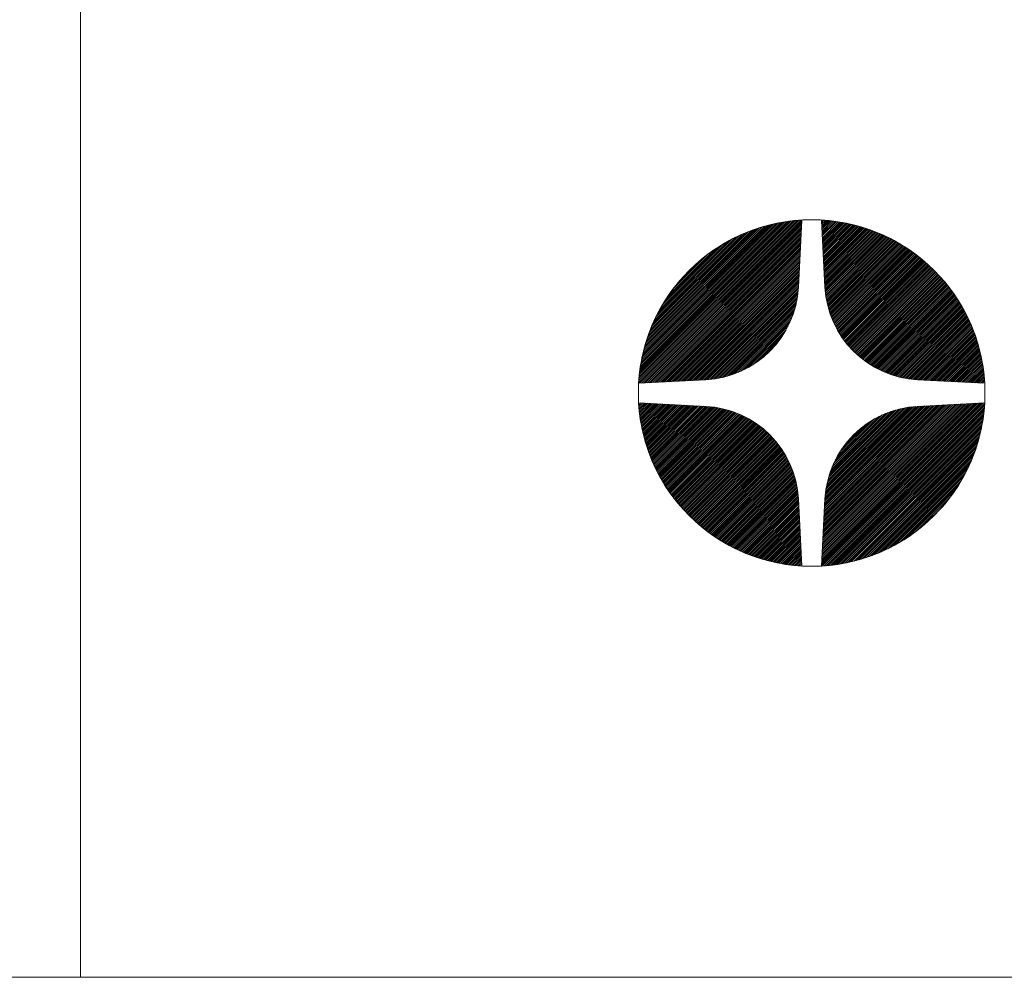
# Model space of a CAD drawing. Header units: millimetres. Extents: x 4 to 418, y 5 to 292.
# Tile 4 of 27: x 224 to 239, y 5 to 20. Entities that reach past the tile are written whole.
import ezdxf

# ---------------------------------------------------------------- set-up
doc = ezdxf.new("R2010")
doc.units = ezdxf.units.MM
doc.layers.add('256', color=7, linetype='Continuous')

# ---------------------------------------------------------------- blocks, each defined once
blk = doc.blocks.new('HATCH19')
at = {"color": 5, "lineweight": 13}
for p, q in [((236.357539, 11.320064), (238.842144, 13.804669)), ((236.359053, 11.348953), (238.813255, 13.803155)), ((236.360567, 11.377842), (238.784365, 13.801641)), ((236.362081, 11.406732), (238.755476, 13.800126)), ((236.363595, 11.435621), (238.726587, 13.798612)), ((236.365109, 11.464511), (238.697697, 13.797098)), ((236.366623, 11.4934), (238.668808, 13.795584)), ((236.368137, 11.52229), (238.639918, 13.79407)), ((236.369601, 11.30475), (238.857458, 13.792607)), ((236.369651, 11.551179), (238.611029, 13.792556)), ((236.371165, 11.580069), (238.582139, 13.791042)), ((236.372679, 11.608958), (238.55325, 13.789528)), ((236.374194, 11.637847), (238.524361, 13.788014)), ((236.375708, 11.666737), (238.495471, 13.7865)), ((236.377222, 11.695626), (238.466582, 13.784986)), ((236.378736, 11.724516), (238.437692, 13.783472)), ((236.38025, 11.753405), (238.408803, 13.781958)), ((236.381764, 11.782295), (238.379913, 13.780444)), ((236.383278, 11.811184), (238.351024, 13.77893)), ((236.384792, 11.840074), (238.322135, 13.777416)), ((236.386306, 11.868963), (238.293245, 13.775902)), ((236.38782, 11.897852), (238.264356, 13.774388)), ((236.389334, 11.926742), (238.235466, 13.772874)), ((236.390848, 11.955631), (238.206577, 13.77136)), ((236.392362, 11.984521), (238.177687, 13.769846)), ((236.393876, 12.01341), (238.148798, 13.768332)), ((236.39539, 12.0423), (238.119908, 13.766818)), ((236.396904, 12.071189), (238.091019, 13.765304)), ((236.398418, 12.100079), (238.06213, 13.76379)), ((236.398944, 11.306718), (238.855491, 13.763264)), ((236.399932, 12.128968), (238.03324, 13.762276)), ((236.401446, 12.157857), (238.004351, 13.760762)), ((236.40296, 12.186747), (237.975461, 13.759248)), ((236.404474, 12.215636), (237.946572, 13.757734)), ((236.405988, 12.244526), (237.917682, 13.75622)), ((236.407502, 12.273415), (237.888793, 13.754706)), ((236.409016, 12.302305), (237.859904, 13.753192)), ((236.41053, 12.331194), (237.831014, 13.751678)), ((236.412325, 12.360364), (237.801844, 13.749883)), ((236.414748, 12.390163), (237.772045, 13.74746)), ((236.417847, 12.420637), (237.741571, 13.744362)), ((236.421673, 12.451838), (237.71037, 13.740536)), ((236.426287, 12.483828), (237.67838, 13.735921)), ((236.428644, 11.309042), (238.853167, 13.733565)), ((236.431762, 12.516679), (237.64553, 13.730446)), ((236.438181, 12.550473), (237.611735, 13.724027)), ((236.445645, 12.585313), (237.576896, 13.716563)), ((236.454276, 12.621319), (237.540889, 13.707932)), ((236.458714, 11.311737), (238.850472, 13.703494)), ((236.464225, 12.658643), (237.503565, 13.697983)), ((236.47568, 12.697474), (237.464735, 13.686528)), ((236.488884, 12.738053), (237.424155, 13.673324)), ((236.489171, 11.314818), (238.84739, 13.673037)), ((236.504159, 12.780703), (237.381505, 13.65805)), ((236.520031, 11.318303), (238.843905, 13.642177)), ((236.521946, 12.825866), (237.336342, 13.640262)), ((236.542881, 12.874177), (237.288031, 13.619327)), ((236.551313, 11.322209), (238.839999, 13.610896)), ((236.567944, 12.926615), (237.235594, 13.594264)), ((236.583035, 11.326556), (238.835652, 13.579173)), ((236.598787, 12.984833), (237.177375, 13.563422)), ((236.61522, 11.331366), (238.830843, 13.546988)), ((236.638663, 13.052085), (237.110124, 13.523545)), ((236.647892, 11.336662), (238.825547, 13.514317)), ((236.681075, 11.34247), (238.819739, 13.481133)), ((236.696171, 13.136968), (237.02524, 13.466037)), ((236.714799, 11.348818), (238.81339, 13.447409)), ((236.749096, 11.355739), (238.806469, 13.413113)), ((236.783999, 11.363268), (238.798941, 13.378209)), ((236.81955, 11.371442), (238.790766, 13.342659)), ((236.85579, 11.380308), (238.7819, 13.306418)), ((236.892772, 11.389914), (238.772295, 13.269437)), ((236.93055, 11.400316), (238.761892, 13.231659)), ((236.969189, 11.41158), (238.750628, 13.193019)), ((237.008764, 11.42378), (238.738428, 13.153444)), ((237.049363, 11.437003), (238.725205, 13.112846)), ((237.091086, 11.451351), (238.710858, 13.071123)), ((237.134055, 11.466944), (238.695264, 13.028154)), ((237.178415, 11.483929), (238.678279, 12.983793)), ((237.224346, 11.502485), (238.659724, 12.937862)), ((237.27207, 11.522833), (238.639376, 12.890139)), ((237.321868, 11.545256), (238.616953, 12.840341)), ((237.37411, 11.570122), (238.592086, 12.788098)), ((237.429294, 11.597931), (238.564277, 12.732914)), ((237.488121, 11.629382), (238.532826, 12.674088)), ((237.551633, 11.665519), (238.49669, 12.610576)), ((237.621508, 11.708019), (238.454189, 12.5407)), ((237.700793, 11.759928), (238.40228, 12.461415)), ((237.796286, 11.828046), (238.334163, 12.365922)), ((237.933104, 11.937489), (238.22472, 12.229104))]:
    blk.add_line(p, q, dxfattribs=at)
blk = doc.blocks.new('HATCH21')
at = {"color": 5, "lineweight": 13}
for p, q in [((236.358574, 16.571414), (236.392138, 16.604978)), ((236.359937, 16.545402), (236.417607, 16.603071)), ((236.3613, 16.519389), (236.442849, 16.600938)), ((236.362663, 16.493377), (236.46787, 16.598584)), ((236.364027, 16.467365), (236.492676, 16.596015)), ((236.36539, 16.441353), (236.517271, 16.593234)), ((236.366753, 16.415341), (236.541659, 16.590247)), ((236.368116, 16.389329), (236.565846, 16.587058)), ((236.36948, 16.363316), (236.589835, 16.583672)), ((236.370843, 16.337304), (236.61363, 16.580092)), ((236.372206, 16.311292), (236.637236, 16.576322)), ((236.373569, 16.28528), (236.660655, 16.572366)), ((236.374933, 16.259268), (236.683892, 16.568227)), ((236.376296, 16.233256), (236.70695, 16.56391)), ((236.377659, 16.207243), (236.729832, 16.559416)), ((236.379022, 16.181231), (236.752541, 16.55475)), ((236.380386, 16.155219), (236.77508, 16.549913)), ((236.381749, 16.129207), (236.797452, 16.54491)), ((236.383112, 16.103195), (236.819659, 16.539742)), ((236.384475, 16.077182), (236.841705, 16.534412)), ((236.385839, 16.05117), (236.863591, 16.528923)), ((236.387202, 16.025158), (236.885321, 16.523278)), ((236.388565, 15.999146), (236.906896, 16.517477)), ((236.389928, 15.973134), (236.928319, 16.511525)), ((236.391292, 15.947122), (236.949592, 16.505422)), ((236.392655, 15.921109), (236.970717, 16.499172)), ((236.394018, 15.895097), (236.991696, 16.492775)), ((236.395381, 15.869085), (237.01253, 16.486234)), ((236.396744, 15.843073), (237.033222, 16.479551)), ((236.398108, 15.817061), (237.053774, 16.472727)), ((236.399471, 15.791049), (237.074187, 16.465764)), ((236.400834, 15.765036), (237.094462, 16.458664)), ((236.402197, 15.739024), (237.114602, 16.451429)), ((236.403561, 15.713012), (237.134608, 16.44406)), ((236.404924, 15.687), (237.154482, 16.436558)), ((236.406287, 15.660988), (237.174224, 16.428925)), ((236.40765, 15.634975), (237.193837, 16.421162)), ((236.409014, 15.608963), (237.213321, 16.41327)), ((236.410377, 15.582951), (237.232678, 16.405252)), ((236.411893, 15.557092), (237.251909, 16.397108)), ((236.413819, 15.531642), (237.271015, 16.388839)), ((236.416141, 15.506589), (237.289998, 16.380446)), ((236.418843, 15.481915), (237.308859, 16.371931)), ((236.42191, 15.457607), (237.327598, 16.363295)), ((236.425328, 15.43365), (237.346217, 16.354538)), ((236.429086, 15.410032), (237.364716, 16.345662)), ((236.433171, 15.386742), (237.383097, 16.336668)), ((236.437573, 15.363769), (237.401361, 16.327556)), ((236.442282, 15.341102), (237.419508, 16.318328)), ((236.447289, 15.318733), (237.43754, 16.308984)), ((236.452584, 15.296654), (237.455457, 16.299526)), ((236.458161, 15.274855), (237.47326, 16.289953)), ((236.464012, 15.25333), (237.490949, 16.280267)), ((236.47013, 15.232073), (237.508526, 16.270469)), ((236.476508, 15.211075), (237.525992, 16.260559)), ((236.48314, 15.190332), (237.543346, 16.250538)), ((236.490022, 15.169838), (237.56059, 16.240407)), ((236.497146, 15.149588), (237.577724, 16.230166)), ((236.50451, 15.129575), (237.59475, 16.219815)), ((236.512107, 15.109797), (237.611666, 16.209357)), ((236.519933, 15.090248), (237.628475, 16.19879)), ((236.527985, 15.070925), (237.645177, 16.188116)), ((236.536259, 15.051823), (237.661771, 16.177335)), ((236.54475, 15.032939), (237.67826, 16.166448)), ((236.553456, 15.014269), (237.694642, 16.155455)), ((236.562373, 14.995811), (237.710919, 16.144357)), ((236.571499, 14.977561), (237.727091, 16.133153)), ((236.58083, 14.959517), (237.743158, 16.121845)), ((236.590364, 14.941676), (237.759122, 16.110433)), ((236.600098, 14.924034), (237.774982, 16.098918)), ((236.610031, 14.906591), (237.790738, 16.087299)), ((236.620159, 14.889344), (237.806391, 16.075576)), ((236.630481, 14.872291), (237.821942, 16.063751)), ((236.640995, 14.85543), (237.83739, 16.051824)), ((236.6517, 14.838759), (237.852736, 16.039795)), ((236.662593, 14.822276), (237.86798, 16.027664)), ((236.673673, 14.805981), (237.883123, 16.015431)), ((236.684938, 14.789871), (237.898164, 16.003097)), ((236.696388, 14.773946), (237.913104, 15.990661)), ((236.708022, 14.758203), (237.927943, 15.978125)), ((236.719837, 14.742643), (237.942682, 15.965488)), ((236.731833, 14.727265), (237.95732, 15.952751)), ((236.74401, 14.712066), (237.971857, 15.939913)), ((236.756367, 14.697047), (237.986294, 15.926975)), ((236.768902, 14.682207), (238.000632, 15.913936)), ((236.781615, 14.667545), (238.014869, 15.900798)), ((236.794506, 14.65306), (238.029006, 15.88756)), ((236.807575, 14.638753), (238.043043, 15.874221)), ((236.82082, 14.624623), (238.05698, 15.860783)), ((236.834243, 14.61067), (238.070818, 15.847245)), ((236.847842, 14.596894), (238.084556, 15.833608)), ((236.861618, 14.583294), (238.098194, 15.81987)), ((236.87557, 14.569871), (238.111732, 15.806033)), ((236.889699, 14.556625), (238.12517, 15.792096)), ((236.904005, 14.543556), (238.138509, 15.778059)), ((236.918489, 14.530664), (238.151748, 15.763923)), ((236.93315, 14.51795), (238.164886, 15.749686)), ((236.94799, 14.505414), (238.177925, 15.735349)), ((236.963008, 14.493057), (238.190864, 15.720912)), ((236.978206, 14.48088), (238.203702, 15.706375)), ((236.993585, 14.468883), (238.21644, 15.691738)), ((237.009144, 14.457067), (238.229077, 15.677)), ((237.024886, 14.445433), (238.241613, 15.662161)), ((237.04081, 14.433982), (238.254049, 15.647221)), ((237.056919, 14.422716), (238.266384, 15.63218)), ((237.073214, 14.411635), (238.278617, 15.617038)), ((237.089696, 14.400741), (238.290748, 15.601794)), ((237.106366, 14.390036), (238.302778, 15.586448)), ((237.123227, 14.379522), (238.314706, 15.571)), ((237.140279, 14.369199), (238.326531, 15.55545)), ((237.157526, 14.35907), (238.338254, 15.539797)), ((237.174968, 14.349137), (238.349873, 15.524042)), ((237.192609, 14.339401), (238.361389, 15.508182)), ((237.210449, 14.329867), (238.372802, 15.492219)), ((237.228493, 14.320535), (238.38411, 15.476152)), ((237.246742, 14.311409), (238.395314, 15.45998)), ((237.265199, 14.302491), (238.406413, 15.443704)), ((237.283868, 14.293784), (238.417406, 15.427322)), ((237.302751, 14.285292), (238.428293, 15.410834)), ((237.321852, 14.277017), (238.439075, 15.39424)), ((237.341175, 14.268965), (238.449749, 15.377539)), ((237.360723, 14.261137), (238.460316, 15.36073)), ((237.3805, 14.253539), (238.470775, 15.343814)), ((237.400512, 14.246175), (238.481126, 15.326789)), ((237.420762, 14.239049), (238.491367, 15.309655)), ((237.441255, 14.232167), (238.501499, 15.292412)), ((237.461997, 14.225534), (238.51152, 15.275058)), ((237.482993, 14.219155), (238.521431, 15.257593)), ((237.50425, 14.213036), (238.53123, 15.240016)), ((237.525774, 14.207185), (238.540916, 15.222327)), ((237.547571, 14.201607), (238.550489, 15.204524)), ((237.56965, 14.19631), (238.559948, 15.186608)), ((237.592018, 14.191302), (238.569292, 15.168577)), ((237.614683, 14.186592), (238.578521, 15.15043)), ((237.637655, 14.182189), (238.587633, 15.132166)), ((237.660944, 14.178103), (238.596627, 15.113786)), ((237.684561, 14.174344), (238.605504, 15.095287)), ((237.708516, 14.170924), (238.614261, 15.076668)), ((237.732823, 14.167855), (238.622898, 15.05793)), ((237.757496, 14.165152), (238.631413, 15.03907)), ((237.782548, 14.162829), (238.639806, 15.020087)), ((237.807996, 14.160902), (238.648076, 15.000981)), ((237.833854, 14.159384), (238.65622, 14.981751)), ((237.859866, 14.158021), (238.664239, 14.962394)), ((237.885878, 14.156658), (238.672131, 14.94291)), ((237.91189, 14.155294), (238.679894, 14.923298)), ((237.937903, 14.153931), (238.687528, 14.903556)), ((237.963915, 14.152568), (238.69503, 14.883683)), ((237.989927, 14.151205), (238.7024, 14.863678)), ((238.015939, 14.149841), (238.709636, 14.843538)), ((238.041951, 14.148478), (238.716736, 14.823263)), ((238.067963, 14.147115), (238.723699, 14.802851)), ((238.093976, 14.145752), (238.730524, 14.7823)), ((238.119988, 14.144388), (238.737207, 14.761608)), ((238.146, 14.143025), (238.743749, 14.740774)), ((238.172012, 14.141662), (238.750146, 14.719796)), ((238.198024, 14.140299), (238.756397, 14.698672)), ((238.224036, 14.138935), (238.762501, 14.6774)), ((238.250049, 14.137572), (238.768454, 14.655977)), ((238.276061, 14.136209), (238.774254, 14.634403)), ((238.302073, 14.134846), (238.779901, 14.612673)), ((238.328085, 14.133482), (238.78539, 14.590787)), ((238.354097, 14.132119), (238.79072, 14.568742)), ((238.380109, 14.130756), (238.795889, 14.546535)), ((238.406122, 14.129393), (238.800893, 14.524164)), ((238.432134, 14.128029), (238.80573, 14.501626)), ((238.458146, 14.126666), (238.810397, 14.478917)), ((238.484158, 14.125303), (238.814891, 14.456036)), ((238.51017, 14.12394), (238.81921, 14.432979)), ((238.536182, 14.122576), (238.823349, 14.409743)), ((238.562195, 14.121213), (238.827305, 14.386324)), ((238.588207, 14.11985), (238.831076, 14.362719)), ((238.614219, 14.118487), (238.834657, 14.338924)), ((238.640231, 14.117123), (238.838044, 14.314936)), ((238.666243, 14.11576), (238.841233, 14.29075)), ((238.692255, 14.114397), (238.844221, 14.266362)), ((238.718268, 14.113034), (238.847003, 14.241769)), ((238.74428, 14.11167), (238.849573, 14.216964)), ((238.770292, 14.110307), (238.851928, 14.191943)), ((238.796304, 14.108944), (238.854062, 14.166701)), ((238.822316, 14.107581), (238.855969, 14.141234))]:
    blk.add_line(p, q, dxfattribs=at)
blk = doc.blocks.new('HATCH23')
at = {"color": 5, "lineweight": 13}
for p, q in [((233.555755, 14.11871), (236.043497, 16.606453)), ((233.557723, 14.148055), (236.014153, 16.604484)), ((233.560049, 14.177755), (235.984452, 16.602159)), ((233.562745, 14.207827), (235.95438, 16.599463)), ((233.565828, 14.238286), (235.923922, 16.59638)), ((233.569314, 14.269147), (235.89306, 16.592893)), ((233.570955, 14.106536), (236.055672, 16.591253)), ((233.573222, 14.30043), (235.861777, 16.588986)), ((233.577571, 14.332154), (235.830053, 16.584637)), ((233.582382, 14.364341), (235.797866, 16.579826)), ((233.58768, 14.397015), (235.765193, 16.574528)), ((233.59349, 14.4302), (235.732008, 16.568718)), ((233.599841, 14.463926), (235.698282, 16.562367)), ((233.599845, 14.10805), (236.054158, 16.562363)), ((233.606764, 14.498225), (235.663983, 16.555444)), ((233.614294, 14.533131), (235.629077, 16.547913)), ((233.622471, 14.568683), (235.593524, 16.539736)), ((233.628734, 14.109564), (236.052644, 16.533474)), ((233.63134, 14.604927), (235.557281, 16.530868)), ((233.640948, 14.641911), (235.520297, 16.52126)), ((233.651354, 14.679692), (235.482516, 16.510854)), ((233.657624, 14.111078), (236.05113, 16.504584)), ((233.662621, 14.718335), (235.443873, 16.499587)), ((233.674825, 14.757914), (235.404294, 16.487383)), ((233.686513, 14.112592), (236.049616, 16.475695)), ((233.688051, 14.798516), (235.363692, 16.474156)), ((233.702403, 14.840243), (235.321965, 16.459804)), ((233.715403, 14.114106), (236.048102, 16.446805)), ((233.718002, 14.883217), (235.278991, 16.444206)), ((233.734992, 14.927583), (235.234625, 16.427215)), ((233.744292, 14.11562), (236.046588, 16.417916)), ((233.753554, 14.97352), (235.188688, 16.408654)), ((233.773182, 14.117134), (236.045074, 16.389027)), ((233.773909, 15.02125), (235.140957, 16.388299)), ((233.79634, 15.071057), (235.091151, 16.365868)), ((233.802071, 14.118648), (236.04356, 16.360137)), ((233.821217, 15.123309), (235.038899, 16.340991)), ((233.830961, 14.120162), (236.042046, 16.331248)), ((233.849037, 15.178505), (234.983703, 16.31317)), ((233.85985, 14.121676), (236.040532, 16.302358)), ((233.880504, 15.237347), (234.924861, 16.281704)), ((233.888739, 14.12319), (236.039018, 16.273469)), ((233.91666, 15.300878), (234.861329, 16.245548)), ((233.917629, 14.124704), (236.037504, 16.244579)), ((233.946518, 14.126218), (236.03599, 16.21569)), ((233.959188, 15.370782), (234.791426, 16.20302)), ((233.975408, 14.127732), (236.034476, 16.186801)), ((234.004297, 14.129246), (236.032962, 16.157911)), ((234.011141, 15.45011), (234.712098, 16.151067)), ((234.033187, 14.130761), (236.031448, 16.129022)), ((234.062076, 14.132275), (236.029934, 16.100132)), ((234.079341, 15.545686), (234.616521, 16.082866)), ((234.090966, 14.133789), (236.02842, 16.071243)), ((234.119855, 14.135303), (236.026906, 16.042353)), ((234.148745, 14.136817), (236.025392, 16.013464)), ((234.177634, 14.138331), (236.023878, 15.984574)), ((234.189084, 15.682804), (234.479403, 15.973124)), ((234.206524, 14.139845), (236.022364, 15.955685)), ((234.235413, 14.141359), (236.02085, 15.926796)), ((234.264302, 14.142873), (236.019336, 15.897906)), ((234.293192, 14.144387), (236.017822, 15.869017)), ((234.322081, 14.145901), (236.016308, 15.840127)), ((234.350971, 14.147415), (236.014794, 15.811238)), ((234.37986, 14.148929), (236.01328, 15.782348)), ((234.40875, 14.150443), (236.011766, 15.753459)), ((234.437639, 14.151957), (236.010252, 15.724569)), ((234.466529, 14.153471), (236.008738, 15.69568)), ((234.495418, 14.154985), (236.007224, 15.666791)), ((234.524308, 14.156499), (236.00571, 15.637901)), ((234.553197, 14.158013), (236.004196, 15.609012)), ((234.582087, 14.159527), (236.002682, 15.580122)), ((234.611255, 14.16132), (236.000889, 15.550954)), ((234.641051, 14.163741), (235.998468, 15.521158)), ((234.671522, 14.166837), (235.995372, 15.490686)), ((234.702721, 14.17066), (235.991549, 15.459488)), ((234.734708, 14.175272), (235.986937, 15.427501)), ((234.767555, 14.180743), (235.981466, 15.394654)), ((234.801346, 14.187159), (235.97505, 15.360863)), ((234.836181, 14.194619), (235.96759, 15.326027)), ((234.872184, 14.203245), (235.958963, 15.290025)), ((234.909502, 14.213189), (235.94902, 15.252706)), ((234.948327, 14.224638), (235.937571, 15.213882)), ((234.988899, 14.237835), (235.924374, 15.173309)), ((235.031541, 14.253102), (235.909107, 15.130667)), ((235.076694, 14.270878), (235.89133, 15.085515)), ((235.124992, 14.291801), (235.870408, 15.037217)), ((235.177412, 14.316846), (235.845363, 14.984797)), ((235.235605, 14.347663), (235.814545, 14.926604)), ((235.302814, 14.387497), (235.774712, 14.859395)), ((235.387599, 14.444906), (235.717302, 14.77461))]:
    blk.add_line(p, q, dxfattribs=at)
blk = doc.blocks.new('HATCH25')
at = {"color": 5, "lineweight": 13}
for p, q in [((233.55723, 13.770071), (233.590794, 13.803635)), ((233.559137, 13.744602), (233.616806, 13.802271)), ((233.56127, 13.71936), (233.642818, 13.800908)), ((233.563624, 13.694338), (233.66883, 13.799545)), ((233.566194, 13.669533), (233.694843, 13.798182)), ((233.568974, 13.644938), (233.720855, 13.796818)), ((233.571961, 13.620549), (233.746867, 13.795455)), ((233.57515, 13.596363), (233.772879, 13.794092)), ((233.578537, 13.572374), (233.798891, 13.792729)), ((233.582117, 13.548579), (233.824904, 13.791366)), ((233.585886, 13.524973), (233.850916, 13.790002)), ((233.589842, 13.501553), (233.876928, 13.788639)), ((233.593981, 13.478316), (233.90294, 13.787276)), ((233.598298, 13.455259), (233.928952, 13.785913)), ((233.602792, 13.432377), (233.954965, 13.784549)), ((233.607459, 13.409668), (233.980977, 13.783186)), ((233.612295, 13.387129), (234.006989, 13.781823)), ((233.617299, 13.364757), (234.033001, 13.78046)), ((233.622466, 13.342549), (234.059013, 13.779096)), ((233.627796, 13.320504), (234.085026, 13.777733)), ((233.633285, 13.298617), (234.111038, 13.77637)), ((233.638931, 13.276887), (234.13705, 13.775007)), ((233.644731, 13.255312), (234.163062, 13.773643)), ((233.650683, 13.233889), (234.189074, 13.77228)), ((233.656786, 13.212617), (234.215086, 13.770917)), ((233.663037, 13.191492), (234.241099, 13.769554)), ((233.669433, 13.170513), (234.267111, 13.768191)), ((233.675974, 13.149679), (234.293123, 13.766827)), ((233.682658, 13.128986), (234.319135, 13.765464)), ((233.689481, 13.108435), (234.345147, 13.764101)), ((233.696444, 13.088022), (234.37116, 13.762738)), ((233.703544, 13.067746), (234.397172, 13.761374)), ((233.710779, 13.047606), (234.423184, 13.760011)), ((233.718148, 13.0276), (234.449196, 13.758648)), ((233.72565, 13.007727), (234.475208, 13.757285)), ((233.733284, 12.987984), (234.501221, 13.755921)), ((233.741046, 12.968372), (234.527233, 13.754558)), ((233.748938, 12.948888), (234.553245, 13.753195)), ((233.756956, 12.929531), (234.579257, 13.751832)), ((233.7651, 12.9103), (234.605116, 13.750315)), ((233.773369, 12.891193), (234.630566, 13.74839)), ((233.781762, 12.87221), (234.65562, 13.746068)), ((233.790277, 12.85335), (234.680293, 13.743366)), ((233.798913, 12.834611), (234.704602, 13.740299)), ((233.80767, 12.815992), (234.728558, 13.73688)), ((233.816546, 12.797492), (234.752176, 13.733123)), ((233.82554, 12.779111), (234.775466, 13.729037)), ((233.834652, 12.760848), (234.79844, 13.724635)), ((233.84388, 12.7427), (234.821106, 13.719927)), ((233.853224, 12.724669), (234.843475, 13.71492)), ((233.862682, 12.706752), (234.865555, 13.709624)), ((233.872255, 12.688949), (234.887353, 13.704047)), ((233.881941, 12.671259), (234.908878, 13.698197)), ((233.891739, 12.653682), (234.930136, 13.692079)), ((233.901649, 12.636217), (234.951133, 13.685701)), ((233.91167, 12.618862), (234.971876, 13.679068)), ((233.921801, 12.601618), (234.99237, 13.672187)), ((233.932042, 12.584484), (235.012621, 13.665062)), ((233.942393, 12.567459), (235.032633, 13.657699)), ((233.952851, 12.550542), (235.052411, 13.650102)), ((233.963418, 12.533733), (235.07196, 13.642275)), ((233.974092, 12.517032), (235.091283, 13.634223)), ((233.984873, 12.500437), (235.110385, 13.62595)), ((233.99576, 12.483949), (235.129269, 13.617458)), ((234.006753, 12.467567), (235.147939, 13.608753)), ((234.017851, 12.45129), (235.166397, 13.599835)), ((234.029055, 12.435118), (235.184647, 13.59071)), ((234.040363, 12.41905), (235.202691, 13.581379)), ((234.051775, 12.403087), (235.220533, 13.571845)), ((234.06329, 12.387227), (235.238174, 13.56211)), ((234.07491, 12.371471), (235.255617, 13.552178)), ((234.086632, 12.355817), (235.272864, 13.54205)), ((234.098457, 12.340267), (235.289917, 13.531727)), ((234.110384, 12.324819), (235.306779, 13.521213)), ((234.122413, 12.309473), (235.32345, 13.510509)), ((234.134545, 12.294229), (235.339932, 13.499616)), ((234.146777, 12.279086), (235.356228, 13.488536)), ((234.159112, 12.264045), (235.372337, 13.47727)), ((234.171547, 12.249104), (235.388263, 13.46582)), ((234.184083, 12.234265), (235.404005, 13.454187)), ((234.19672, 12.219527), (235.419565, 13.442372)), ((234.209457, 12.204889), (235.434944, 13.430375)), ((234.222295, 12.190351), (235.450142, 13.418198)), ((234.235233, 12.175914), (235.465162, 13.405842)), ((234.248272, 12.161577), (235.480002, 13.393307)), ((234.26141, 12.14734), (235.494664, 13.380594)), ((234.274649, 12.133203), (235.509148, 13.367702)), ((234.287987, 12.119166), (235.523455, 13.354634)), ((234.301425, 12.105228), (235.537585, 13.341388)), ((234.314963, 12.091391), (235.551538, 13.327966)), ((234.3286, 12.077653), (235.565314, 13.314367)), ((234.342338, 12.064015), (235.578914, 13.300591)), ((234.356175, 12.050477), (235.592337, 13.286639)), ((234.370112, 12.037038), (235.605583, 13.27251)), ((234.384149, 12.0237), (235.618652, 13.258203)), ((234.398285, 12.010461), (235.631544, 13.24372)), ((234.412522, 11.997322), (235.644258, 13.229058)), ((234.426859, 11.984284), (235.656794, 13.214219)), ((234.441296, 11.971345), (235.669151, 13.1992)), ((234.455833, 11.958507), (235.681328, 13.184002)), ((234.47047, 11.945769), (235.693326, 13.168624)), ((234.485209, 11.933132), (235.705142, 13.153065)), ((234.500047, 11.920595), (235.716776, 13.137323)), ((234.514987, 11.908159), (235.728226, 13.121398)), ((234.530028, 11.895825), (235.739493, 13.105289)), ((234.54517, 11.883592), (235.750573, 13.088995)), ((234.560414, 11.87146), (235.761467, 13.072513)), ((234.57576, 11.85943), (235.772172, 13.055842)), ((234.591208, 11.847503), (235.782687, 13.038982)), ((234.606758, 11.835677), (235.79301, 13.021929)), ((234.622411, 11.823955), (235.803139, 13.004683)), ((234.638167, 11.812335), (235.813072, 12.98724)), ((234.654026, 11.800819), (235.822807, 12.9696)), ((234.669989, 11.789407), (235.832342, 12.951759)), ((234.686056, 11.778099), (235.841673, 12.933716)), ((234.702228, 11.766895), (235.8508, 12.915467)), ((234.718504, 11.755796), (235.859718, 12.897009)), ((234.734886, 11.744803), (235.868424, 12.878341)), ((234.751374, 11.733915), (235.876917, 12.859457)), ((234.767968, 11.723134), (235.885191, 12.840356)), ((234.78467, 11.712459), (235.893244, 12.821034)), ((234.801478, 11.701892), (235.901071, 12.801486)), ((234.818394, 11.691433), (235.908669, 12.781708)), ((234.835419, 11.681083), (235.916033, 12.761697)), ((234.852553, 11.670841), (235.923159, 12.741447)), ((234.869797, 11.660709), (235.930041, 12.720954)), ((234.887151, 11.650688), (235.936674, 12.700212)), ((234.904616, 11.640778), (235.943053, 12.679215)), ((234.922192, 11.630979), (235.949172, 12.657959)), ((234.939882, 11.621293), (235.955024, 12.636435)), ((234.957684, 11.61172), (235.960602, 12.614637)), ((234.9756, 11.602261), (235.965899, 12.592559)), ((234.993632, 11.592916), (235.970906, 12.570191)), ((235.011778, 11.583688), (235.975616, 12.547525)), ((235.030042, 11.574576), (235.980019, 12.524553)), ((235.048422, 11.565581), (235.984106, 12.501264)), ((235.066922, 11.556705), (235.987865, 12.477648)), ((235.08554, 11.547948), (235.991284, 12.453692)), ((235.104279, 11.539311), (235.994353, 12.429385)), ((235.123139, 11.530795), (235.997056, 12.404713)), ((235.142121, 11.522402), (235.999379, 12.379661)), ((235.161227, 11.514133), (236.001306, 12.354212)), ((235.180458, 11.505988), (236.002824, 12.328355)), ((235.199814, 11.497969), (236.004187, 12.302342)), ((235.219298, 11.490078), (236.005551, 12.27633)), ((235.23891, 11.482314), (236.006914, 12.250318)), ((235.258652, 11.474681), (236.008277, 12.224306)), ((235.278525, 11.467178), (236.00964, 12.198294)), ((235.29853, 11.459808), (236.011004, 12.172282)), ((235.31867, 11.452573), (236.012367, 12.146269)), ((235.338945, 11.445472), (236.01373, 12.120257)), ((235.359357, 11.438509), (236.015093, 12.094245)), ((235.379909, 11.431685), (236.016457, 12.068233)), ((235.4006, 11.425001), (236.01782, 12.042221)), ((235.421434, 11.41846), (236.019183, 12.016209)), ((235.442412, 11.412062), (236.020546, 11.990196)), ((235.463537, 11.405811), (236.02191, 11.964184)), ((235.484809, 11.399708), (236.023273, 11.938172)), ((235.506231, 11.393755), (236.024636, 11.91216)), ((235.527806, 11.387954), (236.025999, 11.886148)), ((235.549535, 11.382308), (236.027363, 11.860135)), ((235.571421, 11.376818), (236.028726, 11.834123)), ((235.593466, 11.371488), (236.030089, 11.808111)), ((235.615673, 11.36632), (236.031452, 11.782099)), ((235.638044, 11.361316), (236.032815, 11.756087)), ((235.660583, 11.356479), (236.034179, 11.730075)), ((235.683291, 11.351811), (236.035542, 11.704062)), ((235.706172, 11.347317), (236.036905, 11.67805)), ((235.729229, 11.342999), (236.038268, 11.652038)), ((235.752466, 11.33886), (236.039632, 11.626026)), ((235.775885, 11.334903), (236.040995, 11.600014)), ((235.799489, 11.331133), (236.042358, 11.574001)), ((235.823284, 11.327552), (236.043721, 11.547989)), ((235.847272, 11.324165), (236.045085, 11.521977)), ((235.871458, 11.320975), (236.046448, 11.495965)), ((235.895846, 11.317988), (236.047811, 11.469953)), ((235.92044, 11.315206), (236.049174, 11.443941)), ((235.945245, 11.312636), (236.050538, 11.417928)), ((235.970265, 11.310281), (236.051901, 11.391916)), ((235.995507, 11.308147), (236.053264, 11.365904)), ((236.020975, 11.306239), (236.054627, 11.339892))]:
    blk.add_line(p, q, dxfattribs=at)

msp = doc.modelspace()

# ---------------------------------------------------------------- linework, layer by layer
at = {"layer": '256', "color": 3, "linetype": 'Continuous', "lineweight": 18}
for p, q in [((225, 59.794), (225, 5)), ((15, 5), (415, 5))]:
    msp.add_line(p, q, dxfattribs=at)
at = {"layer": '256', "color": 5, "linetype": 'Continuous', "lineweight": 18}
for p, q in [((236.003, 15.579), (236.057, 16.612)), ((236.003, 15.579), (236.057, 16.607)), ((236.411, 15.579), (236.356, 16.612)), ((236.357, 16.607), (236.411, 15.579)), ((234.583, 14.16), (233.55, 14.105)), ((233.555, 14.106), (234.583, 14.16)), ((237.83, 14.16), (238.858, 14.106)), ((237.83, 14.16), (238.863, 14.105)), ((234.583, 13.752), (233.55, 13.806)), ((234.583, 13.752), (233.555, 13.806)), ((238.858, 13.806), (237.83, 13.752)), ((237.83, 13.752), (238.863, 13.806)), ((236.057, 11.304), (236.003, 12.332)), ((236.003, 12.332), (236.057, 11.299)), ((236.411, 12.332), (236.356, 11.299)), ((236.411, 12.332), (236.357, 11.304))]:
    msp.add_line(p, q, dxfattribs=at)
msp.add_circle((236.207, 13.956), 2.656, dxfattribs=at)
for centre, radius, start, end in [((236.207, 13.956), 2.656, 93.2398, 176.7603), ((236.207, 13.956), 2.656, 3.2398, 86.7602), ((234.505, 15.658), 1.5, 273, 357), ((234.505, 15.658), 1.5, 273, 357), ((237.909, 15.658), 1.5, 183, 267), ((237.909, 15.658), 1.5, 183, 267), ((236.207, 13.956), 2.656, 183.2397, 266.7602), ((234.505, 12.254), 1.5, 3, 87), ((234.505, 12.254), 1.5, 3, 87), ((236.207, 13.956), 2.656, 273.2398, 356.7602), ((237.909, 12.254), 1.5, 93, 177), ((237.909, 12.254), 1.5, 93, 177)]:
    msp.add_arc(centre, radius, start, end, dxfattribs=at)

# ---------------------------------------------------------------- block references
at = {"layer": '256', "color": 5, "linetype": 'Continuous', "lineweight": 13}
for name in ['HATCH23', 'HATCH21', 'HATCH25', 'HATCH19']:
    msp.add_blockref(name, (0, 0), dxfattribs=at)

doc.saveas('drawing.dxf')
